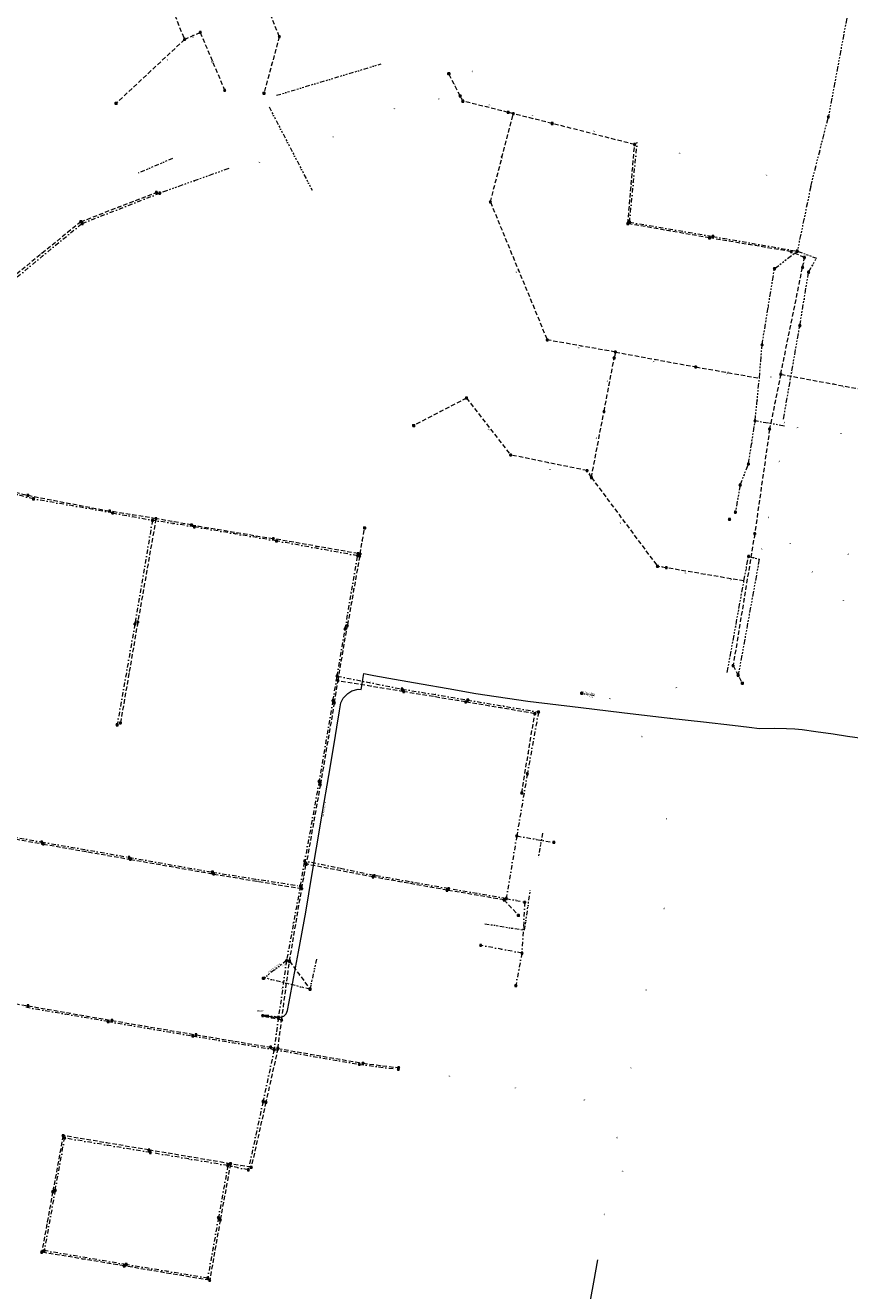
# Model space of a CAD drawing. Extents: x 149823 to 156818, y 468751 to 475536.
# Tile 6 of 27: x 153518 to 153985, y 471115 to 471832. Entities that reach past the tile are written whole.
import ezdxf
from ezdxf.enums import TextEntityAlignment as Align
from ezdxf.lldxf.tags import DXFTag

# ---------------------------------------------------------------- set-up
doc = ezdxf.new("R2010")
doc.units = 0
doc.header["$LTSCALE"] = 0.5
for name, pattern in [('RI-DWA-SO', [11, 5, -3, 0, -3]), ('RI-GWA-SO', [18.45, 6, -1.8, 1.75, -1.8, 1.75, -1.8, 1.75, -1.8]), ('RI-HWA-SO', [7.4, 5, -2.4]), ('RI-OVERIG-SO', [17, 5, -2, 2, -2, 0, -2, 2, -2])]:
    doc.linetypes.add(name, pattern=pattern)
doc.layers.get('0').update_dxf_attribs({"linetype": 'CONTINUOUS'})
for name, color, linetype, lineweight in [('B-OI-RI-DWA-G', 42, 'RI-DWA-SO', 18), ('B-OI-RI-DWA_RIOOLPUT-S-250', 42, 'CONTINUOUS', 18), ('B-OI-RI-GWA-G', 11, 'RI-GWA-SO', 18), ('B-OI-RI-GWA_RIOOLPUT-S-250', 11, 'CONTINUOUS', 18), ('B-OI-RI-HWA-G', 151, 'RI-HWA-SO', 18), ('B-OI-RI-HWA_RIOOLPUT-S-250', 151, 'CONTINUOUS', 18), ('B-OI-RI-OVERIG_DUIKER-G', 171, 'RI-OVERIG-SO', 18), ('B-OI-RI-OVERIG_OVERSTORTLEIDING-G', 171, 'RI-OVERIG-SO', 18), ('B-OI-RI-OVERIG_OVERSTORTLEIDING-T30', 171, 'CONTINUOUS', 35), ('B-OI-RI-OVERIG_OVERSTORTLEIDING-T35', 171, 'CONTINUOUS', 35), ('B-OI-RI-OVERIG_STROMINGSRICHTING-T70', 252, 'CONTINUOUS', 70), ('B-OI-RI-PERSLEIDING-G', 210, 'RI-PERS-SO', 18), ('B-OI-RI-PERSLEIDING-T30', 210, 'CONTINUOUS', 35), ('B-OI-RI-PERSLEIDING_PUTNUMMER-T50', 210, 'CONTINUOUS', 50), ('B-OI-RI-PERSLEIDING_RIOOLPUT_POMPPUT-S-250', 210, 'CONTINUOUS', 18)]:
    doc.layers.add(name, color=color, linetype=linetype, lineweight=lineweight)
doc.layers.add('UITLAAT', color=151, linetype='CONTINUOUS')
doc.styles.add('NLCS-ISO', font='NLCS-ISO.ttf')
doc.styles.add('NLCS-ISO-M250-T30', font='NLCS-ISO.ttf', dxfattribs={"height": 0.75})
doc.styles.add('NLCS-ISO-M250-T35', font='NLCS-ISO.ttf', dxfattribs={"height": 0.875})
doc.styles.add('NLCS-ISO-M250-T50', font='NLCS-ISO.ttf', dxfattribs={"height": 1.25})
doc.styles.add('NLCS-ISO-M250-T70', font='NLCS-ISO.ttf', dxfattribs={"height": 1.75})
tags = doc.linetypes.add('RI-PERS-SO', pattern='A,7,-2,["P",Standard,S=1.8,R=0,X=-0.5,Y=-0.9],-2,7,-2,[102,NLCS.SHX,S=1,R=180,X=0,Y=0],-2', length=22).pattern_tags.tags
tags[6] = DXFTag(74, 10)

# ---------------------------------------------------------------- blocks, each defined once
blk = doc.blocks.new('SRI-PUT_INSPECTIE-SO')
at = {"flags": 128}
blk.add_lwpolyline([(-2, -2), (2, -2), (2, 2), (-2, 2)], close=True, dxfattribs=at)
blk.add_circle((0, 0), 2)
at = {"style": 'NLCS-ISO'}
blk.add_text('I', height=2.5, dxfattribs=at).set_placement((0, 0), align=Align.MIDDLE_CENTER)
blk = doc.blocks.new('B-SRI-PUT_POMPPUT-SO')
for p, q in [((-1.7, -1), (0, 2)), ((0, 2), (1.7, -1)), ((1.7, -1), (-1.7, -1))]:
    blk.add_line(p, q)
blk.add_lwpolyline([(-2, -2), (2, -2), (2, 2), (-2, 2)], close=True)
blk.add_circle((0, 0), 2)

msp = doc.modelspace()

# ---------------------------------------------------------------- linework, layer by layer
at = {"layer": 'B-OI-RI-DWA-G'}
for points in [[(153860.13, 471720.23), (153864.37, 471765.65)], [(153550.26, 471719.51), (153594.13, 471736.67)], [(153504.83, 471682.06), (153550.2, 471719.61)], [(153860.13, 471720.23), (153907.3, 471712.15)], [(153907.3, 471712.15), (153955.02, 471703.84)], [(153522.65, 471563.54), (153477.16, 471575.34)], [(153567.45, 471555.58), (153522.65, 471563.54)], [(153567.45, 471555.58), (153590.01, 471551.42)], [(153590.01, 471551.42), (153580.08, 471492.6)], [(153613.73, 471547.69), (153590.01, 471551.42)], [(153660.26, 471539.67), (153613.73, 471547.69)], [(153706.16, 471531.35), (153660.26, 471539.67)], [(153699.11, 471489.76), (153706.16, 471531.35)], [(153580.08, 471492.6), (153570.05, 471435.53)], [(153694.56, 471463.14), (153699.11, 471489.76)], [(153692.19, 471449.24), (153694.56, 471463.14)], [(153694.56, 471463.14), (153731.34, 471455.79)], [(153731.34, 471455.79), (153768.53, 471449.61)], [(153692.19, 471449.24), (153684.39, 471403.6)], [(153768.35, 471449.59), (153808.56, 471442.8)], [(153808.56, 471442.8), (153802.26, 471407.8)], [(153802.26, 471407.8), (153796.25, 471372.6)], [(153684.39, 471403.6), (153676.19, 471358.35)], [(153492.79, 471375.35), (153527.27, 471369.19)], [(153527.27, 471369.19), (153576.73, 471360.51)], [(153796.25, 471372.6), (153790.3, 471337.16)], [(153796.25, 471372.6), (153817.23, 471368.92)], [(153576.73, 471360.51), (153623.99, 471352.07)], [(153673.73, 471344.24), (153676.19, 471358.35)], [(153715.32, 471350.23), (153676.19, 471358.35)], [(153623.99, 471352.07), (153673.73, 471344.24)], [(153757.65, 471342.77), (153715.32, 471350.23)], [(153673.73, 471344.24), (153665.94, 471301.97)], [(153790.3, 471337.16), (153757.65, 471342.77)], [(153790.3, 471337.16), (153800.8, 471335.07)], [(153800.8, 471335.07), (153799.18, 471306.15)], [(153799.22, 471306.22), (153775.84, 471310.67)], [(153799.18, 471306.15), (153795.74, 471287.78)], [(153665.94, 471301.97), (153661.36, 471269.77)], [(153564.92, 471267.5), (153516.63, 471275.82)], [(153564.92, 471267.5), (153612.86, 471259.31)], [(153661.36, 471269.77), (153655.12, 471270.99), (153652.44, 471270.82)], [(153661.36, 471269.77), (153658.94, 471251.62)], [(153612.86, 471259.31), (153658.94, 471251.62)], [(153658.94, 471251.62), (153652.64, 471222.21)], [(153658.94, 471251.62), (153707.12, 471243.22)], [(153707.12, 471243.22), (153729.23, 471240.43)], [(153652.64, 471222.21), (153644.27, 471183.51)], [(153534.95, 471171.92), (153540.28, 471201.48)], [(153588.81, 471193.33), (153540.28, 471201.48)], [(153632.71, 471185.93), (153588.81, 471193.33)], [(153632.71, 471185.93), (153627.39, 471156.42)], [(153644.27, 471183.51), (153632.71, 471185.93)], [(153534.95, 471171.92), (153528.77, 471137.72)], [(153627.39, 471156.42), (153621.3, 471122.17)], [(153575.11, 471129.85), (153528.77, 471137.72)], [(153621.3, 471122.17), (153575.11, 471129.85)]]:
    msp.add_lwpolyline(points, dxfattribs=at)
at = {"layer": 'B-OI-RI-GWA-G'}
for points in [[(153983.03, 471835.76), (153972.66, 471779.85)], [(153962.68, 471740.5), (153972.66, 471779.85)], [(153633.34, 471750.65), (153594.13, 471736.67)], [(153962.68, 471740.5), (153955.02, 471703.84)], [(153942.17, 471693.96), (153955.02, 471703.84)], [(153955.02, 471703.84), (153965.95, 471699.89)], [(153961.48, 471691.95), (153965.95, 471699.89)], [(153935.12, 471650.68), (153942.17, 471693.96)], [(153956.51, 471661.63), (153961.48, 471691.95)], [(153947.27, 471608.74), (153956.51, 471661.63)], [(153933.59, 471631.89), (153935.12, 471650.68)], [(153931.18, 471607.67), (153933.59, 471631.89)], [(153927.41, 471583.23), (153931.18, 471607.67)], [(153947.8, 471604.76), (153931.18, 471607.67)], [(153922.71, 471571.37), (153927.41, 471583.23)], [(153922.71, 471571.37), (153920.02, 471555.97)], [(153933.55, 471529.39), (153921.62, 471463.62)], [(153924.87, 471517.01), (153927.49, 471530.93)], [(153927.49, 471530.93), (153933.55, 471529.39)], [(153915.42, 471465.22), (153924.87, 471517.01)]]:
    msp.add_lwpolyline(points, dxfattribs=at)
at = {"layer": 'B-OI-RI-HWA-G'}
for points in [[(153661.82, 471825.34), (153629.52, 471907.44)], [(153592.87, 471861.45), (153608.19, 471823.74)], [(153608.19, 471823.74), (153617.07, 471827.74)], [(153617.07, 471827.74), (153630.88, 471794.98)], [(153608.19, 471823.74), (153569.4, 471787.5)], [(153661.82, 471825.34), (153653.1, 471793.2)], [(153764.19, 471791.72), (153757.82, 471804.29)], [(153765.71, 471788.8), (153764.19, 471791.72)], [(153791.38, 471782.44), (153765.71, 471788.8)], [(153781.31, 471731.69), (153794.3, 471781.64)], [(153794.3, 471781.64), (153791.38, 471782.44)], [(153816.29, 471776.15), (153794.3, 471781.64)], [(153862.97, 471764.21), (153816.29, 471776.15)], [(153859.15, 471719.44), (153862.97, 471764.21)], [(153549.46, 471720.51), (153592.24, 471737.11)], [(153781.31, 471731.69), (153813.52, 471653.52)], [(153549.46, 471720.51), (153504.57, 471683.89)], [(153905.38, 471711.33), (153859.15, 471719.44)], [(153951.66, 471703.52), (153905.38, 471711.33)], [(153959.11, 471700.25), (153951.66, 471703.52)], [(153958.06, 471694.62), (153959.11, 471700.25)], [(153945.71, 471634.1), (153958.06, 471694.62)], [(153852.12, 471646.67), (153813.52, 471653.52)], [(153845.66, 471612.97), (153851.42, 471643.34)], [(153852.12, 471646.67), (153851.42, 471643.34)], [(153852.12, 471646.67), (153897.57, 471638.27)], [(153897.57, 471638.27), (153933.59, 471631.89)], [(153945.71, 471634.1), (153939.39, 471603.09)], [(153945.71, 471634.1), (154005.44, 471622.99)], [(153767.78, 471620.64), (153737.9, 471605)], [(153767.78, 471620.64), (153792.77, 471588.38)], [(153838.5, 471575.64), (153845.66, 471612.97)], [(153939.39, 471603.09), (153930.97, 471543.75)], [(153836.08, 471579.55), (153792.77, 471588.38)], [(153476.41, 471576.38), (153519.45, 471565.53)], [(153838.5, 471575.64), (153836.08, 471579.55)], [(153838.5, 471575.64), (153875.92, 471525.34)], [(153519.45, 471565.53), (153565.8, 471556.59)], [(153591.99, 471552.29), (153565.8, 471556.59)], [(153591.99, 471552.29), (153581.7, 471493.74)], [(153612.1, 471548.78), (153591.99, 471552.29)], [(153612.1, 471548.78), (153658.44, 471540.98)], [(153707.54, 471532.33), (153710.1, 471547)], [(153706.4, 471532.53), (153658.44, 471540.98)], [(153930.97, 471543.75), (153918.73, 471469.07)], [(153707.33, 471531.1), (153700.36, 471491.67)], [(153707.54, 471532.33), (153706.16, 471531.35)], [(153706.4, 471532.53), (153707.54, 471532.33)], [(153707.33, 471531.1), (153707.54, 471532.33)], [(153880.92, 471524.49), (153875.92, 471525.34)], [(153924.87, 471517.01), (153880.92, 471524.49)], [(153581.7, 471493.74), (153571.88, 471436.64)], [(153695.07, 471460.52), (153700.36, 471491.67)], [(153918.73, 471469.07), (153924, 471459.1)], [(153692.94, 471447.99), (153695.07, 471460.52)], [(153732.21, 471454.32), (153695.07, 471460.45)], [(153767.33, 471448.5), (153732.21, 471454.32)], [(153692.96, 471448.14), (153685.07, 471401.66)], [(153806.46, 471441.85), (153767.33, 471448.5)], [(153799.04, 471396.97), (153806.46, 471441.85)], [(153685.07, 471401.66), (153677.02, 471356.63)], [(153487.03, 471375.55), (153528.18, 471368.01)], [(153528.18, 471368.01), (153577.55, 471359.35)], [(153577.55, 471359.35), (153624.66, 471351.04)], [(153674.53, 471342.76), (153677.02, 471356.63)], [(153714.88, 471349.37), (153677.02, 471356.63)], [(153624.66, 471351.04), (153674.53, 471342.76)], [(153756.79, 471341.91), (153714.88, 471349.37)], [(153667.62, 471301.68), (153674.53, 471342.76)], [(153789.1, 471336.36), (153756.79, 471341.91)], [(153789.14, 471336.35), (153797.27, 471327.6)], [(153663.16, 471268.32), (153667.62, 471301.68)], [(153667.62, 471301.68), (153679.19, 471285.82)], [(153472.26, 471284.51), (153519.55, 471276.38)], [(153519.55, 471276.38), (153567.08, 471268.08)], [(153567.08, 471268.08), (153614.67, 471259.99)], [(153663.16, 471268.31), (153654.84, 471269.95), (153652.44, 471270.82)], [(153661.01, 471252.25), (153663.16, 471268.32)], [(153614.67, 471259.99), (153656.91, 471252.94)], [(153661.01, 471252.25), (153654.22, 471221.83)], [(153656.91, 471252.94), (153661.01, 471252.25)], [(153661.01, 471252.25), (153709.26, 471243.87)], [(153709.26, 471243.87), (153729.35, 471241.34)], [(153654.22, 471221.83), (153645.92, 471184.96)], [(153539.44, 471202.9), (153533.55, 471171.01)], [(153588.02, 471194.73), (153539.44, 471202.9)], [(153634.19, 471186.93), (153588.02, 471194.73)], [(153634.19, 471186.93), (153628.39, 471155.13)], [(153645.92, 471184.96), (153634.19, 471186.93)], [(153533.55, 471171.01), (153527.33, 471136.85)], [(153628.39, 471155.13), (153622.41, 471120.94)], [(153573.97, 471129.08), (153527.33, 471136.85)], [(153622.41, 471120.94), (153573.97, 471129.08)]]:
    msp.add_lwpolyline(points, dxfattribs=at)
at = {"layer": 'B-OI-RI-OVERIG_DUIKER-G'}
for points in [[(153660.23, 471792.09), (153719.41, 471809.87)], [(153656.08, 471785.49), (153680.43, 471738.31)], [(153601.32, 471756.34), (153581.96, 471748)], [(153810.84, 471374.17), (153808.2, 471359.6)], [(153778.17, 471322.88), (153800.7, 471319.25), (153804.05, 471342.7)], [(153682.9, 471302.84), (153679.19, 471285.82), (153653.58, 471292.16)]]:
    msp.add_lwpolyline(points, dxfattribs=at)
at = {"layer": 'B-OI-RI-OVERIG_OVERSTORTLEIDING-G'}
for points in [[(153840.02, 471451.97), (153833.05, 471453.43)], [(153665.94, 471301.97), (153652.9, 471292)]]:
    msp.add_lwpolyline(points, dxfattribs=at)
at = {"layer": 'B-OI-RI-PERSLEIDING-G'}
for points in [[(153652.44, 471270.82), (153656.02, 471270.61), (153661.38, 471269.65), (153664.42, 471270.56), (153665.76, 471271.94), (153666.46, 471273.73), (153667.38, 471278.64), (153669.84, 471291.88), (153672.63, 471306.91), (153676.82, 471329.51), (153680.28, 471350.25), (153682.87, 471365.83), (153686.24, 471386.05), (153689.8, 471406.79), (153692.85, 471424.79), (153694.4, 471434.18), (153695.91, 471443.48), (153696.61, 471448.05), (153697.95, 471450.65), (153700.62, 471453.26), (153702.93, 471454.76), (153706.54, 471455.69), (153708.12, 471455.57), (153708.49, 471457.68), (153709.12, 471461.3), (153709.68, 471464.53), (153715.35, 471463.53), (153727.12, 471461.43), (153742.14, 471458.77), (153757.5, 471456.04), (153773.11, 471453.27), (153802.43, 471448.85), (153832.49, 471445.33), (153855.75, 471442.6), (153882.95, 471439.25)], [(153882.83, 471439.43), (153882.95, 471439.25), (153902.03, 471437.18), (153918.3, 471435.28), (153927.82, 471434.16), (153933.72, 471433.47), (153942.09, 471433.62), (153948.99, 471433.46), (153953.62, 471433.35), (153957.92, 471432.92), (153965.51, 471431.81), (153975.29, 471430.39), (153983.55, 471429.18), (153993.18, 471427.77)], [(153786.89, 471006.24), (153788.34, 471009.43), (153790.08, 471013.15), (153792.31, 471017.87), (153794.23, 471021.94), (153795.04, 471027.6), (153795.82, 471032.97), (153796.37, 471036.78), (153807.06, 471035.24), (153818.14, 471033.64), (153819.37, 471045.27), (153823.86, 471048.19), (153828.55, 471051.24), (153829.33, 471058.29), (153830.58, 471069.72), (153832.31, 471079.03), (153833.91, 471087.7), (153836.84, 471103.49), (153839.88, 471119.91), (153842.16, 471132.52)]]:
    msp.add_lwpolyline(points, dxfattribs=at)

# ---------------------------------------------------------------- block references
at = {"layer": 'B-OI-RI-DWA_RIOOLPUT-S-250', "xscale": 0.25, "yscale": 0.25, "zscale": 0.25}
for p in [(153594.13, 471736.67), (153550.26, 471719.51), (153860.13, 471720.23), (153907.3, 471712.15), (153522.65, 471563.54), (153567.45, 471555.58), (153590.01, 471551.42), (153613.73, 471547.69), (153916.71, 471551.89), (153660.26, 471539.67), (153706.16, 471531.35), (153580.08, 471492.6), (153699.11, 471489.76), (153694.56, 471463.14), (153731.34, 471455.79), (153692.19, 471449.24), (153768.53, 471449.61), (153808.56, 471442.8), (153570.05, 471435.53), (153684.39, 471403.6), (153802.26, 471407.8), (153527.27, 471369.19), (153796.25, 471372.6), (153817.23, 471368.92), (153576.73, 471360.51), (153676.19, 471358.35), (153623.99, 471352.07), (153715.63, 471350.15), (153673.73, 471344.24), (153757.65, 471342.77), (153790.3, 471337.16), (153800.78, 471335.06), (153775.84, 471310.67), (153799.22, 471306.22), (153665.94, 471301.97), (153795.74, 471287.78), (153564.92, 471267.5), (153661.36, 471269.77), (153612.86, 471259.31), (153658.94, 471251.62), (153707.12, 471243.22), (153729.23, 471240.43), (153652.64, 471222.21), (153540.28, 471201.48), (153588.81, 471193.33), (153632.71, 471185.93), (153644.27, 471183.51), (153534.95, 471171.92), (153627.39, 471156.42), (153528.77, 471137.72), (153575.11, 471129.85), (153621.3, 471122.17)]:
    msp.add_blockref('SRI-PUT_INSPECTIE-SO', p, dxfattribs=at)
at = {"layer": 'B-OI-RI-GWA_RIOOLPUT-S-250', "xscale": 0.25, "yscale": 0.25, "zscale": 0.25}
for p in [(153972.66, 471779.85), (153955.02, 471703.84), (153942.17, 471693.96), (153961.48, 471691.95), (153956.51, 471661.63), (153935.12, 471650.68), (153931.18, 471607.67), (153927.41, 471583.23), (153922.71, 471571.37), (153920.02, 471555.97), (153927.49, 471530.93), (153921.62, 471463.62)]:
    msp.add_blockref('SRI-PUT_INSPECTIE-SO', p, dxfattribs=at)
at = {"layer": 'B-OI-RI-HWA_RIOOLPUT-S-250', "xscale": 0.25, "yscale": 0.25, "zscale": 0.25}
for p in [(153617.07, 471827.74), (153608.19, 471823.74), (153661.82, 471825.34), (153630.88, 471794.98), (153764.19, 471791.72), (153765.71, 471788.8), (153791.38, 471782.44), (153794.3, 471781.64), (153816.29, 471776.15), (153862.97, 471764.21), (153592.24, 471737.11), (153781.31, 471731.69), (153549.46, 471720.51), (153859.15, 471719.44), (153905.38, 471711.33), (153951.66, 471703.52), (153959.11, 471700.25), (153958.06, 471694.62), (153813.52, 471653.52), (153851.42, 471643.34), (153852.12, 471646.67), (153897.57, 471638.27), (153945.71, 471634.1), (153767.78, 471620.64), (153845.66, 471612.97), (153939.39, 471603.09), (153792.77, 471588.38), (153836.08, 471579.55), (153838.5, 471575.64), (153519.45, 471565.53), (153565.8, 471556.59), (153591.99, 471552.29), (153612.1, 471548.78), (153658.44, 471540.98), (153930.97, 471543.75), (153706.4, 471532.53), (153707.54, 471532.33), (153707.33, 471531.1), (153875.92, 471525.34), (153880.92, 471524.49), (153581.7, 471493.74), (153700.36, 471491.67), (153918.73, 471469.07), (153695.07, 471460.52), (153732.21, 471454.32), (153692.94, 471447.99), (153767.33, 471448.5), (153806.46, 471441.85), (153571.88, 471436.64), (153685.07, 471401.66), (153799.11, 471396.88), (153528.18, 471368.01), (153577.55, 471359.35), (153677.02, 471356.63), (153624.66, 471351.04), (153714.88, 471349.37), (153674.53, 471342.76), (153756.79, 471341.91), (153789.14, 471336.35), (153667.62, 471301.68), (153519.55, 471276.38), (153567.08, 471268.08), (153663.16, 471268.31), (153614.67, 471259.99), (153656.91, 471252.94), (153661.01, 471252.25), (153709.26, 471243.87), (153729.35, 471241.34), (153654.22, 471221.83), (153539.44, 471202.9), (153588.02, 471194.73), (153634.19, 471186.93), (153645.92, 471184.96), (153533.55, 471171.01), (153628.39, 471155.13), (153527.33, 471136.85), (153573.97, 471129.08), (153622.41, 471120.94)]:
    msp.add_blockref('SRI-PUT_INSPECTIE-SO', p, dxfattribs=at)
at = {"layer": 'B-OI-RI-PERSLEIDING_RIOOLPUT_POMPPUT-S-250', "xscale": 0.25, "yscale": 0.25, "zscale": 0.25}
msp.add_blockref('B-SRI-PUT_POMPPUT-SO', (153652.44, 471270.82), dxfattribs=at)
at = {"layer": 'UITLAAT', "xscale": 0.25, "yscale": 0.25, "zscale": 0.25}
for p in [(153757.82, 471804.29), (153653.1, 471793.2), (153569.4, 471787.5), (153737.9, 471605), (153710.1, 471547), (153833.05, 471453.43), (153924, 471459.1), (153797.2, 471327.6), (153652.9, 471292), (153679.19, 471285.82)]:
    msp.add_blockref('SRI-PUT_INSPECTIE-SO', p, dxfattribs=at)

# ---------------------------------------------------------------- texts
at = {"layer": 'B-OI-RI-OVERIG_OVERSTORTLEIDING-T30', "style": 'NLCS-ISO-M250-T30'}
for s, rotation, p in [(' 400 Beton Rond', 347.96789, (153836.3, 471453.79)), (' 400 PVC-U Rond', 37.24226, (153658.68, 471297.69))]:
    msp.add_text(s, height=0.75, rotation=rotation, dxfattribs=at).set_placement(p, align=Align.MIDDLE_CENTER)
at = {"layer": 'B-OI-RI-OVERIG_OVERSTORTLEIDING-T35', "style": 'NLCS-ISO-M250-T35'}
for s, rotation, p in [('-1,53', 347.96789, (153838.07, 471451.36)), ('-1,37', 37.24226, (153664.35, 471299.68))]:
    msp.add_text(s, height=0.875, rotation=rotation, dxfattribs=at).set_placement(p, align=Align.MIDDLE_CENTER)
at = {"layer": 'B-OI-RI-OVERIG_STROMINGSRICHTING-T70', "style": 'NLCS-ISO-M250-T70'}
for rotation, p in [(203.97298, (153612.63, 471825.74)), (205.11889, (153613.13, 471824.65)), (43.54479, (153598.36, 471812.33)), (222.88058, (153588.8, 471805.62)), (114.0186, (153623.29, 471810.88)), (112.87269, (153623.97, 471811.36)), (254.96622, (153657.46, 471809.27)), (254.96622, (153657.46, 471809.27)), (76.77634, (153770.99, 471805.75)), (79.64113, (153977.84, 471807.8)), (79.64113, (153977.84, 471807.8)), (116.88339, (153761, 471798)), (359.42704, (153752.15, 471790.23)), (117.45635, (153764.95, 471790.26)), (28.64789, (153726.9, 471784.75)), (166.15776, (153778.54, 471785.62)), (346.24901, (153780.83, 471786.73)), (164.43889, (153792.84, 471782.04)), (346.24901, (153805.14, 471780.7)), (166.15776, (153805.29, 471778.9)), (165.5848, (153839.63, 471770.18)), (345.67606, (153840.12, 471771.84)), (23.49127, (153692.28, 471768.59)), (74.48451, (153787.2, 471757.47)), (75.63043, (153787.8, 471756.66)), (345.67606, (153888.52, 471759.49)), (75.63043, (153967.67, 471760.17)), (75.63043, (153967.67, 471760.17)), (12.03211, (153650.58, 471754.35)), (19.48057, (153613.74, 471743.66)), (19.48057, (153613.74, 471743.66)), (85.37071, (153861.06, 471741.83)), (85.37071, (153861.06, 471741.83)), (84.79775, (153862.25, 471742.94)), (84.79775, (153862.25, 471742.94)), (345.67606, (153937.68, 471746.91)), (201.10819, (153570.85, 471728.81)), (201.10819, (153570.85, 471728.81)), (201.10819, (153572.19, 471728.09)), (201.10819, (153572.19, 471728.09)), (77.92226, (153958.85, 471722.17)), (77.92226, (153958.85, 471722.17)), (170.16847, (153882.27, 471715.39)), (170.16847, (153882.27, 471715.39)), (350.25972, (153883.72, 471716.19)), (350.25972, (153883.72, 471716.19)), (170.16847, (153928.52, 471707.43)), (170.16847, (153928.52, 471707.43)), (350.25972, (153931.16, 471707.99)), (350.25972, (153931.16, 471707.99)), (219.44284, (153527.02, 471702.2)), (219.44284, (153527.02, 471702.2)), (219.44284, (153527.55, 471700.78)), (219.44284, (153527.55, 471700.78)), (37.81521, (153948.59, 471698.9)), (37.81521, (153948.59, 471698.9)), (156.41748, (153955.39, 471701.89)), (156.41748, (153955.39, 471701.89)), (79.64113, (153958.59, 471697.44)), (339.94648, (153960.48, 471701.86)), (339.94648, (153960.48, 471701.86)), (292.39098, (153796.11, 471691.92)), (292.39098, (153797.42, 471692.6)), (60.73353, (153963.72, 471695.92)), (80.78705, (153959, 471676.79)), (80.78705, (153959, 471676.79)), (80.78705, (153938.64, 471672.32)), (80.78705, (153938.64, 471672.32)), (258.40397, (153951.89, 471664.36)), (258.40397, (153951.89, 471664.36)), (170.16847, (153831.2, 471648.89)), (349.68676, (153832.82, 471650.1)), (78.49522, (153851.77, 471645.01)), (350.25972, (153873.78, 471641.4)), (349.68676, (153874.84, 471642.47)), (265.27946, (153934.36, 471641.28)), (265.27946, (153934.36, 471641.28)), (351.40563, (153915.5, 471634.59)), (170.16847, (153915.58, 471635.08)), (80.21409, (153951.89, 471635.19)), (80.21409, (153951.89, 471635.19)), (79.64113, (153847.41, 471630.36)), (79.06818, (153848.54, 471628.16)), (184.49241, (153940.02, 471632.39)), (171.31438, (153951.22, 471632.15)), (169.59551, (153975.58, 471628.55)), (169.59551, (153981.2, 471626.69)), (84.2248, (153932.38, 471619.78)), (84.2248, (153932.38, 471619.78)), (78.49522, (153942.55, 471618.6)), (78.49522, (153942.55, 471618.6)), (207.41072, (153752.84, 471612.82)), (207.41072, (153752.84, 471612.82)), (170.16847, (153939.49, 471606.22)), (170.16847, (153939.49, 471606.22)), (97.40283, (153947.54, 471606.75)), (354.27042, (153955.28, 471604.04)), (305.56901, (153780.56, 471602.93)), (79.06818, (153841.25, 471597.94)), (170.16847, (153979.78, 471600.44)), (79.06818, (153842.08, 471594.3)), (81.36001, (153929.3, 471595.45)), (348.54084, (153814.42, 471583.96)), (81.36001, (153944.72, 471584.78)), (346.82197, (153815.14, 471580.24)), (80.21409, (153837.4, 471577.96)), (121.46705, (153837.29, 471577.59)), (68.18198, (153925.06, 471577.3)), (68.18198, (153925.06, 471577.3)), (81.93296, (153935.18, 471573.42)), (349.1138, (153542.62, 471561.06)), (349.1138, (153542.62, 471561.06)), (80.21409, (153921.37, 471563.67)), (80.21409, (153921.37, 471563.67)), (349.68676, (153545.05, 471559.56)), (349.68676, (153545.05, 471559.56)), (350.83268, (153578.89, 471554.44)), (350.83268, (153578.89, 471554.44)), (349.68676, (153578.73, 471553.5)), (349.68676, (153578.73, 471553.5)), (350.83268, (153601.87, 471549.55)), (350.83268, (153601.87, 471549.55)), (350.25972, (153602.05, 471550.54)), (350.25972, (153602.05, 471550.54)), (305.56901, (153855.11, 471549.96)), (306.71493, (153857.21, 471550.49)), (256.68509, (153938.83, 471553.01)), (350.25972, (153635.27, 471544.88)), (350.25972, (153635.27, 471544.88)), (350.25972, (153637, 471543.68)), (350.25972, (153637, 471543.68)), (80.21409, (153708.82, 471539.66)), (80.21409, (153708.82, 471539.66)), (350.25972, (153682.99, 471536.65)), (350.25972, (153682.99, 471536.65)), (349.68676, (153683.21, 471535.51)), (349.68676, (153683.21, 471535.51)), (350.25972, (153706.97, 471532.43)), (350.25972, (153706.97, 471532.43)), (78.49522, (153934.78, 471535.31)), (168.44959, (153951, 471538.16)), (214.85917, (153706.85, 471531.84)), (214.85917, (153706.85, 471531.84)), (260.12284, (153707.44, 471531.71)), (260.12284, (153707.44, 471531.71)), (165.5848, (153930.52, 471530.16)), (165.5848, (153930.52, 471530.16)), (170.16847, (153983.79, 471532)), (80.21409, (153585.05, 471522.01)), (80.21409, (153585.05, 471522.01)), (80.21409, (153586.85, 471523.02)), (80.21409, (153586.85, 471523.02)), (170.16847, (153878.42, 471524.91)), (350.83268, (153891.78, 471521.75)), (170.16847, (153902.9, 471520.75)), (353.12451, (153917.58, 471517.92)), (79.64113, (153926.18, 471523.97)), (79.06818, (153963.47, 471522.31)), (260.12284, (153702.63, 471510.55)), (260.12284, (153702.63, 471510.55)), (260.12284, (153703.95, 471512)), (260.12284, (153703.95, 471512)), (260.6958, (153924.85, 471506.41)), (260.6958, (153924.85, 471506.41)), (169.59551, (153981.08, 471505.81)), (79.64113, (153927.58, 471496.51)), (79.64113, (153927.58, 471496.51)), (79.64113, (153920.15, 471491.11)), (79.64113, (153920.15, 471491.11)), (260.12284, (153696.83, 471476.45)), (260.12284, (153696.83, 471476.45)), (260.12284, (153697.71, 471476.09)), (260.12284, (153697.71, 471476.09)), (80.21409, (153575.07, 471464.07)), (80.21409, (153575.07, 471464.07)), (80.21409, (153576.79, 471465.19)), (80.21409, (153576.79, 471465.19)), (298.12056, (153921.37, 471464.09)), (260.12284, (153693.37, 471456.19)), (260.12284, (153693.37, 471456.19)), (260.12284, (153694, 471454.25)), (260.12284, (153694, 471454.25)), (168.44959, (153712.95, 471459.47)), (168.44959, (153712.95, 471459.47)), (170.74142, (153713.64, 471457.42)), (170.74142, (153713.64, 471457.42)), (16.04282, (153886.61, 471456.92)), (170.74142, (153749.77, 471451.41)), (170.74142, (153749.77, 471451.41)), (170.74142, (153749.94, 471452.7)), (170.74142, (153749.94, 471452.7)), (347.96789, (153836.54, 471452.7)), (169.59551, (153848.91, 471450.3)), (170.16847, (153786.89, 471445.18)), (170.16847, (153786.89, 471445.18)), (170.16847, (153788.55, 471446.21)), (170.16847, (153788.55, 471446.21)), (260.12284, (153688.29, 471426.42)), (260.12284, (153688.29, 471426.42)), (260.12284, (153689, 471424.83)), (260.12284, (153689, 471424.83)), (79.64113, (153805.41, 471425.3)), (79.64113, (153805.41, 471425.3)), (114.59156, (153866.87, 471428.83)), (80.78705, (153802.78, 471419.37)), (80.78705, (153802.78, 471419.37)), (80.21409, (153799.26, 471390.2)), (80.21409, (153799.26, 471390.2)), (100.26761, (153880.82, 471382.37)), (259.54988, (153680.29, 471380.98)), (259.54988, (153680.29, 471380.98)), (260.12284, (153681.05, 471379.14)), (260.12284, (153681.05, 471379.14)), (170.16847, (153806.74, 471370.76)), (170.16847, (153806.74, 471370.76)), (350.25972, (153552, 471364.85)), (350.25972, (153552, 471364.85)), (350.25972, (153552.86, 471363.68)), (350.25972, (153552.86, 471363.68)), (349.68676, (153600.36, 471356.29)), (349.68676, (153600.36, 471356.29)), (350.25972, (153601.1, 471355.19)), (350.25972, (153601.1, 471355.19)), (168.44959, (153695.91, 471354.25)), (168.44959, (153695.91, 471354.25)), (80.21409, (153793.27, 471354.88)), (80.21409, (153793.27, 471354.88)), (350.83268, (153648.86, 471348.16)), (350.83268, (153648.86, 471348.16)), (350.83268, (153649.6, 471346.9)), (350.83268, (153649.6, 471346.9)), (260.12284, (153674.96, 471351.29)), (260.12284, (153674.96, 471351.29)), (259.54988, (153675.77, 471349.7)), (259.54988, (153675.77, 471349.7)), (169.02255, (153695.95, 471353)), (169.02255, (153695.95, 471353)), (170.16847, (153736.64, 471346.46)), (170.16847, (153736.64, 471346.46)), (170.16847, (153735.84, 471345.64)), (170.16847, (153735.84, 471345.64)), (170.16847, (153772.96, 471339.13)), (170.16847, (153772.96, 471339.13)), (170.16847, (153773.97, 471339.97)), (170.16847, (153773.97, 471339.97)), (312.4445, (153793.17, 471331.97)), (312.4445, (153793.17, 471331.97)), (168.44959, (153795.54, 471336.11)), (168.44959, (153795.54, 471336.11)), (75.63043, (153879.54, 471331.6)), (259.54988, (153669.84, 471323.1)), (259.54988, (153669.84, 471323.1)), (260.6958, (153671.08, 471322.22)), (260.6958, (153671.08, 471322.22)), (87.08958, (153800, 471320.64)), (87.08958, (153800, 471320.64)), (349.1138, (153787.53, 471308.44)), (349.1138, (153787.53, 471308.44)), (37.24226, (153659.42, 471296.98)), (37.24226, (153659.42, 471296.98)), (79.06818, (153797.48, 471297)), (79.06818, (153797.48, 471297)), (306.14197, (153673.41, 471293.75)), (306.14197, (153673.41, 471293.75)), (261.84171, (153663.65, 471285.87)), (261.84171, (153663.65, 471285.87)), (262.41467, (153665.39, 471285)), (262.41467, (153665.39, 471285)), (79.06818, (153869.19, 471285.39)), (350.25972, (153540.77, 471271.66)), (350.25972, (153540.77, 471271.66)), (350.25972, (153543.32, 471272.23)), (350.25972, (153543.32, 471272.23)), (353.12451, (153656.9, 471270.29)), (353.12451, (153656.9, 471270.29)), (346.82197, (153657.8, 471269.57)), (346.82197, (153657.8, 471269.57)), (350.25972, (153588.89, 471263.41)), (350.25972, (153588.89, 471263.41)), (350.25972, (153590.88, 471264.03)), (350.25972, (153590.88, 471264.03)), (82.50592, (153660.15, 471260.69)), (82.50592, (153660.15, 471260.69)), (82.50592, (153662.08, 471260.28)), (82.50592, (153662.08, 471260.28)), (350.25972, (153635.79, 471256.47)), (350.25972, (153635.79, 471256.47)), (350.25972, (153635.9, 471255.47)), (350.25972, (153635.9, 471255.47)), (350.25972, (153658.96, 471252.59)), (350.25972, (153658.96, 471252.59)), (350.25972, (153683.03, 471247.42)), (350.25972, (153683.03, 471247.42)), (350.25972, (153685.13, 471248.06)), (350.25972, (153685.13, 471248.06)), (352.55155, (153718.18, 471241.83)), (352.55155, (153718.18, 471241.83)), (352.55155, (153719.3, 471242.6)), (352.55155, (153719.3, 471242.6)), (78.49522, (153860.63, 471241.39)), (77.92226, (153655.79, 471236.91)), (77.92226, (153655.79, 471236.91)), (77.3493, (153657.62, 471237.04)), (77.3493, (153657.62, 471237.04)), (350.25972, (153758.22, 471236.7)), (350.25972, (153795.65, 471230.13)), (350.25972, (153834.58, 471223.3)), (77.92226, (153648.45, 471202.86)), (77.92226, (153648.45, 471202.86)), (77.3493, (153650.07, 471203.39)), (77.3493, (153650.07, 471203.39)), (170.16847, (153563.73, 471198.82)), (170.16847, (153563.73, 471198.82)), (350.25972, (153564.54, 471197.41)), (350.25972, (153564.54, 471197.41)), (78.49522, (153852.76, 471201.81)), (350.25972, (153610.76, 471189.63)), (350.25972, (153610.76, 471189.63)), (350.25972, (153611.1, 471190.83)), (350.25972, (153611.1, 471190.83)), (79.64113, (153536.5, 471186.95)), (79.64113, (153536.5, 471186.95)), (259.54988, (153537.62, 471186.7)), (259.54988, (153537.62, 471186.7)), (347.96789, (153638.49, 471184.72)), (347.96789, (153638.49, 471184.72)), (350.25972, (153640.05, 471185.95)), (350.25972, (153640.05, 471185.95)), (349.68676, (153856.22, 471182.85)), (79.64113, (153630.05, 471171.17)), (79.64113, (153630.05, 471171.17)), (79.64113, (153631.29, 471171.03)), (79.64113, (153631.29, 471171.03)), (79.64113, (153530.44, 471153.93)), (79.64113, (153530.44, 471153.93)), (79.64113, (153531.86, 471154.82)), (79.64113, (153531.86, 471154.82)), (81.93296, (153845.7, 471158.32)), (79.64113, (153624.34, 471139.3)), (79.64113, (153624.34, 471139.3)), (80.21409, (153625.4, 471138.03)), (80.21409, (153625.4, 471138.03)), (350.25972, (153550.65, 471132.96)), (350.25972, (153550.65, 471132.96)), (350.25972, (153551.95, 471133.79)), (350.25972, (153551.95, 471133.79)), (350.25972, (153598.19, 471125.01)), (350.25972, (153598.19, 471125.01)), (350.83268, (153598.21, 471126.01)), (350.83268, (153598.21, 471126.01))]:
    msp.add_text('>', height=1.75, rotation=rotation, dxfattribs=at).set_placement(p, align=Align.MIDDLE_CENTER)
at = {"layer": 'B-OI-RI-PERSLEIDING-T30', "style": 'NLCS-ISO-M250-T30'}
msp.add_text(' 200 PVC-U Rond', height=0.75, rotation=81.04229, dxfattribs=at).set_placement((153687.26, 471387.32), align=Align.MIDDLE_CENTER)
at = {"layer": 'B-OI-RI-PERSLEIDING_PUTNUMMER-T50', "style": 'NLCS-ISO-M250-T50'}
msp.add_text('HG01', height=1.25, dxfattribs=at).set_placement((153651.22, 471273.46), align=Align.MIDDLE_CENTER)

doc.saveas('drawing.dxf')
